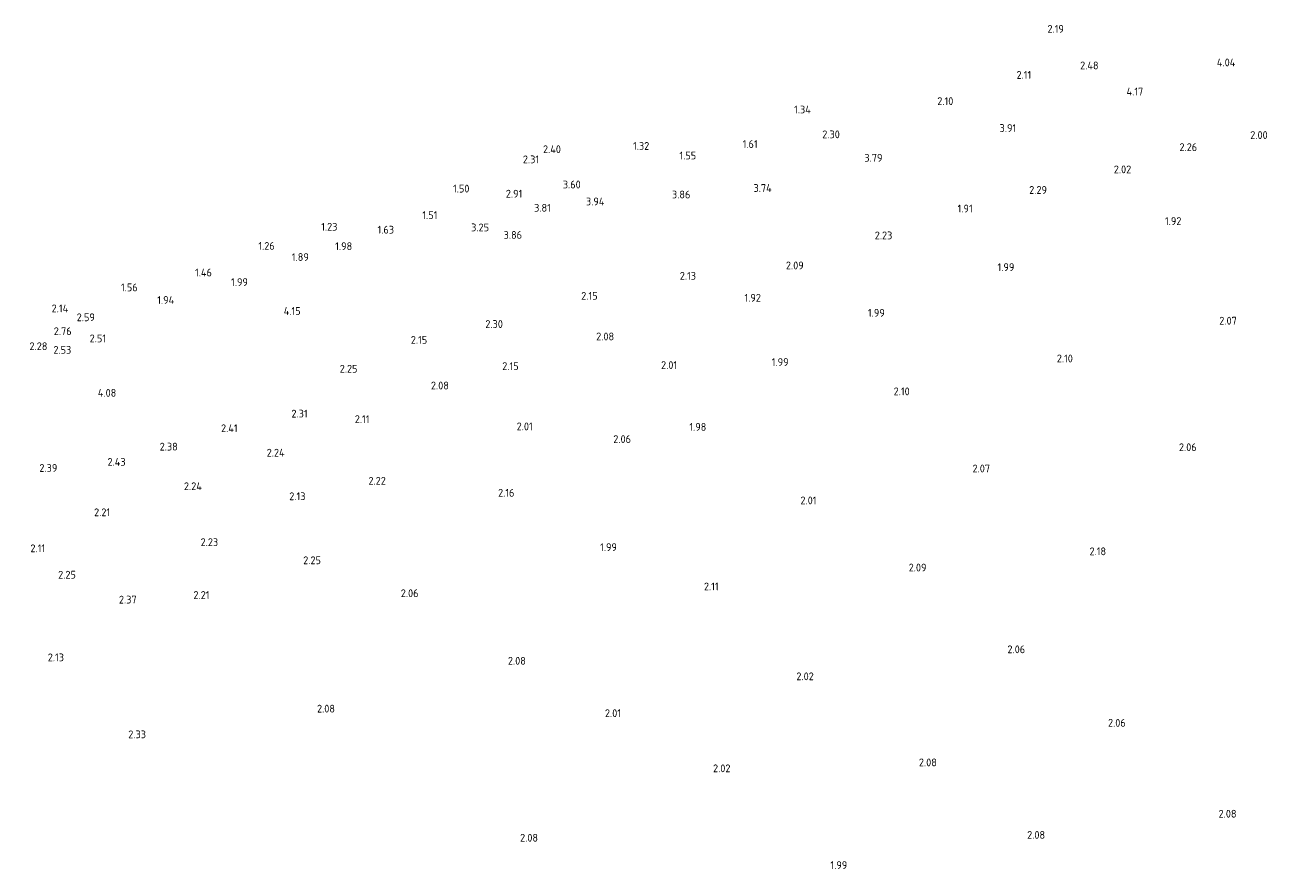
# Model space of a CAD drawing. Extents: x 142114 to 144568, y 416503 to 417776.
# Tile 10 of 33: x 142917 to 143204, y 416909 to 417104. Entities that reach past the tile are written whole.
import ezdxf
from ezdxf.enums import TextEntityAlignment as Align

# ---------------------------------------------------------------- set-up
doc = ezdxf.new("R2010")
doc.units = 0
doc.layers.add('B-ME-OG-HOOGTEPUNT-S', color=7, linetype='Continuous', lineweight=25)
doc.styles.add('NLCS-ISO-ANNOTATIVE-T18', font='NLCS-ISO.ttf', dxfattribs={"height": 1.8})

# ---------------------------------------------------------------- blocks, each defined once
blk = doc.blocks.new('SAL-HOOGTELABEL-SO')
at = {"color": 0, "linetype": 'ByBlock', "lineweight": -2, "style": 'NLCS-ISO-ANNOTATIVE-T18'}
blk.add_attdef('HOOGTE', text='', height=1.8, dxfattribs=at).set_placement((2.79, 0), align=Align.RIGHT)

msp = doc.modelspace()

# ---------------------------------------------------------------- block references
at = {"layer": 'B-ME-OG-HOOGTEPUNT-S'}
for p, values in [((143154.05, 417102.37, 2.19), {'HOOGTE': '2.19'}), ((143162.07, 417093.92, 2.48), {'HOOGTE': '2.48'}), ((143193.68, 417094.62, 4.04), {'HOOGTE': '4.04'}), ((143146.51, 417091.73, 2.1), {'HOOGTE': '2.11'}), ((143128.5, 417085.68, 2.1), {'HOOGTE': '2.10'}), ((143172.39, 417087.88, 4.17), {'HOOGTE': '4.17'}), ((143095.55, 417083.74, 1.34), {'HOOGTE': '1.34'}), ((143143.03, 417079.46, 3.91), {'HOOGTE': '3.91'}), ((143102.26, 417078, 2.3), {'HOOGTE': '2.30'}), ((143201.16, 417077.84, 2), {'HOOGTE': '2.00'}), ((143037.79, 417074.56, 2.4), {'HOOGTE': '2.40'}), ((143058.21, 417075.32, 1.32), {'HOOGTE': '1.32'}), ((143083.26, 417075.76, 1.6), {'HOOGTE': '1.61'}), ((143184.86, 417075.04, 2.26), {'HOOGTE': '2.26'}), ((143032.74, 417072.22, 2.31), {'HOOGTE': '2.31'}), ((143069.05, 417073.1, 1.55), {'HOOGTE': '1.55'}), ((143112.11, 417072.58, 3.79), {'HOOGTE': '3.79'}), ((143169.62, 417069.91, 2.02), {'HOOGTE': '2.02'}), ((143016.64, 417065.46, 1.5), {'HOOGTE': '1.50'}), ((143042.36, 417066.41, 3.6), {'HOOGTE': '3.60'}), ((143086.52, 417065.6, 3.73), {'HOOGTE': '3.74'}), ((143150.15, 417065.15, 2.29), {'HOOGTE': '2.29'}), ((143028.86, 417064.29, 2.91), {'HOOGTE': '2.91'}), ((143047.85, 417062.5, 3.94), {'HOOGTE': '3.94'}), ((143067.71, 417064.1, 3.86), {'HOOGTE': '3.86'}), ((143009.23, 417059.33, 1.51), {'HOOGTE': '1.51'}), ((143035.46, 417061.03, 3.81), {'HOOGTE': '3.81'}), ((143132.97, 417060.85, 1.91), {'HOOGTE': '1.91'}), ((142986.12, 417056.65, 1.23), {'HOOGTE': '1.23'}), ((143021.17, 417056.5, 3.25), {'HOOGTE': '3.25'}), ((143181.22, 417057.96, 1.92), {'HOOGTE': '1.92'}), ((142999.21, 417055.97, 1.62), {'HOOGTE': '1.63'}), ((143028.8, 417054.76, 3.86), {'HOOGTE': '3.86'}), ((143114.39, 417054.65, 2.23), {'HOOGTE': '2.23'}), ((142971.63, 417052.22, 1.26), {'HOOGTE': '1.26'}), ((142989.54, 417052.16, 1.98), {'HOOGTE': '1.98'}), ((142979.51, 417049.65, 1.89), {'HOOGTE': '1.89'}), ((143093.92, 417047.71, 2.09), {'HOOGTE': '2.09'}), ((142957.11, 417046.07, 1.46), {'HOOGTE': '1.46'}), ((143069.01, 417045.3, 2.12), {'HOOGTE': '2.13'}), ((143142.61, 417047.32, 1.99), {'HOOGTE': '1.99'}), ((142939.95, 417042.64, 1.56), {'HOOGTE': '1.56'}), ((142965.44, 417043.87, 1.99), {'HOOGTE': '1.99'}), ((142948.39, 417039.73, 1.94), {'HOOGTE': '1.94'}), ((143046.27, 417040.69, 2.15), {'HOOGTE': '2.15'}), ((143084.02, 417040.24, 1.92), {'HOOGTE': '1.92'}), ((142923.89, 417037.78, 2.14), {'HOOGTE': '2.14'}), ((142977.62, 417037.18, 4.15), {'HOOGTE': '4.15'}), ((143112.65, 417036.76, 1.99), {'HOOGTE': '1.99'}), ((142930.05, 417035.73, 2.59), {'HOOGTE': '2.59'}), ((143024.38, 417034.17, 2.3), {'HOOGTE': '2.30'}), ((143194.03, 417034.94, 2.07), {'HOOGTE': '2.07'}), ((142924.68, 417032.51, 2.76), {'HOOGTE': '2.76'}), ((142932.64, 417030.85, 2.51), {'HOOGTE': '2.51'}), ((143006.88, 417030.5, 2.15), {'HOOGTE': '2.15'}), ((143050.09, 417031.3, 2.08), {'HOOGTE': '2.08'}), ((142919.09, 417029.04, 2.27), {'HOOGTE': '2.28'}), ((142924.6, 417028.2, 2.52), {'HOOGTE': '2.53'}), ((143090.42, 417025.39, 1.99), {'HOOGTE': '1.99'}), ((143156.13, 417026.21, 2.1), {'HOOGTE': '2.10'}), ((142990.76, 417023.84, 2.25), {'HOOGTE': '2.25'}), ((143028.01, 417024.45, 2.15), {'HOOGTE': '2.15'}), ((143064.65, 417024.69, 2.01), {'HOOGTE': '2.01'}), ((143011.89, 417019.96, 2.08), {'HOOGTE': '2.08'}), ((142935.01, 417018.27, 4.08), {'HOOGTE': '4.08'}), ((143118.41, 417018.61, 2.1), {'HOOGTE': '2.10'}), ((142979.24, 417013.47, 2.31), {'HOOGTE': '2.31'}), ((142993.53, 417012.19, 2.11), {'HOOGTE': '2.11'}), ((143031.27, 417010.51, 2.01), {'HOOGTE': '2.01'}), ((143071.4, 417010.4, 1.98), {'HOOGTE': '1.98'}), ((142963.05, 417010.09, 2.41), {'HOOGTE': '2.41'}), ((143053.99, 417007.58, 2.06), {'HOOGTE': '2.06'}), ((142949.22, 417005.84, 2.38), {'HOOGTE': '2.38'}), ((143184.75, 417005.7, 2.06), {'HOOGTE': '2.06'}), ((142937.16, 417002.31, 2.43), {'HOOGTE': '2.43'}), ((142973.92, 417004.44, 2.24), {'HOOGTE': '2.24'}), ((142921.38, 417000.92, 2.39), {'HOOGTE': '2.39'}), ((143136.99, 417000.78, 2.07), {'HOOGTE': '2.07'}), ((142954.79, 416996.69, 2.24), {'HOOGTE': '2.24'}), ((142997.31, 416997.94, 2.22), {'HOOGTE': '2.22'}), ((142978.74, 416994.37, 2.12), {'HOOGTE': '2.13'}), ((143027.04, 416995.17, 2.16), {'HOOGTE': '2.16'}), ((143096.87, 416993.42, 2), {'HOOGTE': '2.01'}), ((142933.59, 416990.67, 2.21), {'HOOGTE': '2.21'}), ((142918.55, 416982.35, 2.11), {'HOOGTE': '2.11'}), ((142958.56, 416983.77, 2.23), {'HOOGTE': '2.23'}), ((143050.74, 416982.62, 1.99), {'HOOGTE': '1.99'}), ((143163.81, 416981.65, 2.18), {'HOOGTE': '2.18'}), ((142982.32, 416979.58, 2.25), {'HOOGTE': '2.25'}), ((142925.67, 416976.25, 2.25), {'HOOGTE': '2.25'}), ((143122.29, 416977.9, 2.09), {'HOOGTE': '2.09'}), ((143074.25, 416973.53, 2.11), {'HOOGTE': '2.11'}), ((142939.71, 416970.49, 2.37), {'HOOGTE': '2.37'}), ((142956.56, 416971.56, 2.21), {'HOOGTE': '2.21'}), ((143004.87, 416971.97, 2.06), {'HOOGTE': '2.06'}), ((143145.1, 416959.01, 2.06), {'HOOGTE': '2.06'}), ((142922.92, 416957.15, 2.12), {'HOOGTE': '2.13'}), ((143029.69, 416956.36, 2.08), {'HOOGTE': '2.08'}), ((143096.24, 416952.77, 2.02), {'HOOGTE': '2.02'}), ((142985.56, 416945.3, 2.08), {'HOOGTE': '2.08'}), ((143051.68, 416944.25, 2), {'HOOGTE': '2.01'}), ((143168.35, 416942.02, 2.06), {'HOOGTE': '2.06'}), ((142941.87, 416939.36, 2.33), {'HOOGTE': '2.33'}), ((143124.69, 416932.88, 2.08), {'HOOGTE': '2.08'}), ((143076.98, 416931.51, 2.02), {'HOOGTE': '2.02'}), ((143193.96, 416921.02, 2.08), {'HOOGTE': '2.08'}), ((143149.71, 416916.12, 2.08), {'HOOGTE': '2.08'}), ((143032.5, 416915.47, 2.08), {'HOOGTE': '2.08'}), ((143103.98, 416909.15, 1.99), {'HOOGTE': '1.99'})]:
    msp.add_blockref('SAL-HOOGTELABEL-SO', p, dxfattribs=at).add_auto_attribs(values)

doc.saveas('drawing.dxf')
